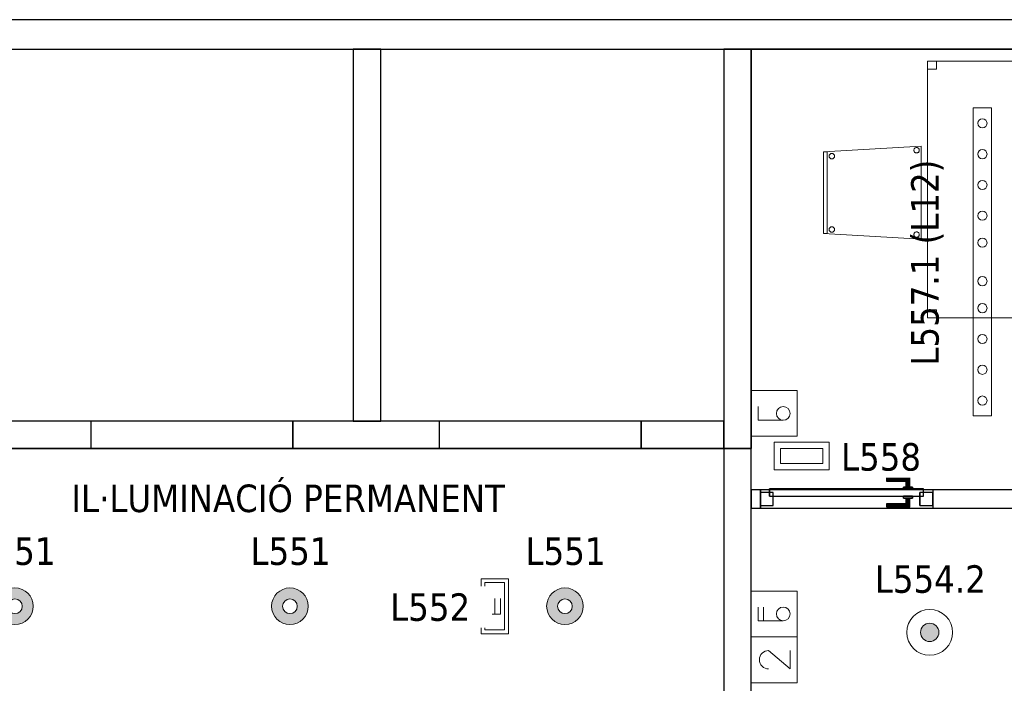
# Model space of a CAD drawing. Header units: metres. Extents: x 397.7 to 427.5, y 12.7 to 28.4.
# Tile 126 of 128: x 417.2 to 422.5, y 24.6 to 28.2. Entities that reach past the tile are written whole.
import ezdxf

# ---------------------------------------------------------------- set-up
doc = ezdxf.new("R2010")
doc.units = ezdxf.units.M
doc.layers.add('01_CARPINTERIA', color=5, linetype='Continuous', lineweight=25, true_color=0x0000ff)
doc.layers.add('01_SUELOS', color=7, linetype='Continuous', lineweight=25, true_color=0x007f00)
for name, color, linetype, lineweight in [('02_MOBILIARIO', 7, 'Continuous', 18), ('A-DETL-____-MBND', 7, 'Continuous', 18), ('A-DETL-GENF-OTLN', 7, 'Continuous', 18), ('A-GENM-____-OTLN', 7, 'Continuous', 18), ('A-WALL-____-MCUT', 7, 'Continuous', 25), ('A-WALL-____-OTLN', 7, 'Continuous', 25), ('E-LITE-____-IDEN', 7, 'Continuous', 30), ('E-LITE-EQPM-IDEN', 7, 'Continuous', 30), ('G-____-____-TEXT', 7, 'Continuous', 30)]:
    doc.layers.add(name, color=color, linetype=linetype, lineweight=lineweight)
doc.styles.add('Tahoma_4', font='tahoma.ttf', dxfattribs={"height": 0.15})

# ---------------------------------------------------------------- blocks, each defined once
blk = doc.blocks.new('Family - Cadira confident_P5-151362-08_ENLLUMENAT_P5')
at = {"layer": 'A-DETL-____-MBND', "color": 253, "true_color": 0xaaaaaa}
for p, q in [((0, 0.4765), (0.5326, 0.5065)), ((0.5326, 0.5065), (0, 0.4765)), ((0.4926, 0.4842), (0.4928, 0.4868)), ((0.4928, 0.4868), (0.4926, 0.4842)), ((0.4928, 0.4816), (0.4926, 0.4842)), ((0.4926, 0.4842), (0.4928, 0.4816)), ((0.4928, 0.4868), (0.4935, 0.4893)), ((0.4935, 0.4893), (0.4928, 0.4868)), ((0.4935, 0.4893), (0.4946, 0.4917)), ((0.4946, 0.4917), (0.4935, 0.4893)), ((0.4946, 0.4917), (0.4961, 0.4938)), ((0.4961, 0.4938), (0.4946, 0.4917)), ((0.4961, 0.4938), (0.4979, 0.4957)), ((0.4979, 0.4957), (0.4961, 0.4938)), ((0.4979, 0.4957), (0.5, 0.4972)), ((0.5, 0.4972), (0.4979, 0.4957)), ((0.5, 0.4972), (0.5024, 0.4983)), ((0.5024, 0.4983), (0.5, 0.4972)), ((0.5024, 0.4983), (0.5049, 0.4989)), ((0.5049, 0.4989), (0.5024, 0.4983)), ((0.5049, 0.4989), (0.5075, 0.4992)), ((0.5075, 0.4992), (0.5049, 0.4989)), ((0.5075, 0.4992), (0.5101, 0.4989)), ((0.5101, 0.4989), (0.5075, 0.4992)), ((0.5101, 0.4989), (0.5126, 0.4983)), ((0.5126, 0.4983), (0.5101, 0.4989)), ((0.5126, 0.4983), (0.515, 0.4972)), ((0.515, 0.4972), (0.5126, 0.4983)), ((0.515, 0.4972), (0.5171, 0.4957)), ((0.5171, 0.4957), (0.515, 0.4972)), ((0.5171, 0.4957), (0.519, 0.4938)), ((0.519, 0.4938), (0.5171, 0.4957)), ((0.519, 0.4938), (0.5204, 0.4917)), ((0.5204, 0.4917), (0.519, 0.4938)), ((0.5204, 0.4917), (0.5215, 0.4893)), ((0.5215, 0.4893), (0.5204, 0.4917)), ((0.5215, 0.4893), (0.5222, 0.4868)), ((0.5222, 0.4868), (0.5215, 0.4893)), ((0.5222, 0.4868), (0.5224, 0.4842)), ((0.5224, 0.4842), (0.5222, 0.4868)), ((0.5224, 0.4842), (0.5222, 0.4816)), ((0.5222, 0.4816), (0.5224, 0.4842)), ((0.5326, 0.5065), (0.5326, 0)), ((0.5326, 0), (0.5326, 0.5065)), ((0, 0.03), (0, 0.4765)), ((0, 0.4765), (0, 0.03)), ((0, 0.4765), (0.02, 0.4765)), ((0, 0.03), (0, 0.4765)), ((0.02, 0.4765), (0, 0.4765)), ((0, 0.4765), (0, 0.03)), ((0.02, 0.4765), (0.02, 0.03)), ((0.02, 0.03), (0.02, 0.4765)), ((0.0302, 0.4519), (0.0304, 0.4545)), ((0.0304, 0.4545), (0.0302, 0.4519)), ((0.0304, 0.4493), (0.0302, 0.4519)), ((0.0302, 0.4519), (0.0304, 0.4493)), ((0.0304, 0.4545), (0.0311, 0.457)), ((0.0311, 0.457), (0.0304, 0.4545)), ((0.0311, 0.4468), (0.0304, 0.4493)), ((0.0304, 0.4493), (0.0311, 0.4468)), ((0.0311, 0.457), (0.0322, 0.4593)), ((0.0322, 0.4593), (0.0311, 0.457)), ((0.0322, 0.4444), (0.0311, 0.4468)), ((0.0311, 0.4468), (0.0322, 0.4444)), ((0.0322, 0.4593), (0.0337, 0.4615)), ((0.0337, 0.4615), (0.0322, 0.4593)), ((0.0337, 0.4423), (0.0322, 0.4444)), ((0.0322, 0.4444), (0.0337, 0.4423)), ((0.0337, 0.4615), (0.0355, 0.4633)), ((0.0355, 0.4633), (0.0337, 0.4615)), ((0.0355, 0.4404), (0.0337, 0.4423)), ((0.0337, 0.4423), (0.0355, 0.4404)), ((0.0355, 0.4633), (0.0376, 0.4648)), ((0.0376, 0.4648), (0.0355, 0.4633)), ((0.0376, 0.4389), (0.0355, 0.4404)), ((0.0355, 0.4404), (0.0376, 0.4389)), ((0.0376, 0.4648), (0.04, 0.4659)), ((0.04, 0.4659), (0.0376, 0.4648)), ((0.04, 0.4378), (0.0376, 0.4389)), ((0.0376, 0.4389), (0.04, 0.4378)), ((0.04, 0.4659), (0.0425, 0.4666)), ((0.0425, 0.4666), (0.04, 0.4659)), ((0.0425, 0.4372), (0.04, 0.4378)), ((0.04, 0.4378), (0.0425, 0.4372)), ((0.0425, 0.4666), (0.0451, 0.4668)), ((0.0451, 0.4668), (0.0425, 0.4666)), ((0.0451, 0.4369), (0.0425, 0.4372)), ((0.0425, 0.4372), (0.0451, 0.4369)), ((0.0451, 0.4668), (0.0477, 0.4666)), ((0.0477, 0.4666), (0.0451, 0.4668)), ((0.0477, 0.4372), (0.0451, 0.4369)), ((0.0451, 0.4369), (0.0477, 0.4372)), ((0.0477, 0.4666), (0.0502, 0.4659)), ((0.0502, 0.4659), (0.0477, 0.4666)), ((0.0502, 0.4378), (0.0477, 0.4372)), ((0.0477, 0.4372), (0.0502, 0.4378)), ((0.0502, 0.4659), (0.0526, 0.4648)), ((0.0526, 0.4648), (0.0502, 0.4659)), ((0.0526, 0.4389), (0.0502, 0.4378)), ((0.0502, 0.4378), (0.0526, 0.4389)), ((0.0526, 0.4648), (0.0547, 0.4633)), ((0.0547, 0.4633), (0.0526, 0.4648)), ((0.0547, 0.4404), (0.0526, 0.4389)), ((0.0526, 0.4389), (0.0547, 0.4404)), ((0.0547, 0.4633), (0.0565, 0.4615)), ((0.0565, 0.4615), (0.0547, 0.4633)), ((0.0565, 0.4423), (0.0547, 0.4404)), ((0.0547, 0.4404), (0.0565, 0.4423)), ((0.0565, 0.4615), (0.058, 0.4593)), ((0.058, 0.4593), (0.0565, 0.4615)), ((0.058, 0.4444), (0.0565, 0.4423)), ((0.0565, 0.4423), (0.058, 0.4444)), ((0.058, 0.4593), (0.0591, 0.457)), ((0.0591, 0.457), (0.058, 0.4593)), ((0.0591, 0.4468), (0.058, 0.4444)), ((0.058, 0.4444), (0.0591, 0.4468)), ((0.0591, 0.457), (0.0598, 0.4545)), ((0.0598, 0.4545), (0.0591, 0.457)), ((0.0598, 0.4493), (0.0591, 0.4468)), ((0.0591, 0.4468), (0.0598, 0.4493)), ((0.0598, 0.4545), (0.06, 0.4519)), ((0.06, 0.4519), (0.0598, 0.4545)), ((0.06, 0.4519), (0.0598, 0.4493)), ((0.0598, 0.4493), (0.06, 0.4519)), ((0.4935, 0.4791), (0.4928, 0.4816)), ((0.4928, 0.4816), (0.4935, 0.4791)), ((0.4946, 0.4768), (0.4935, 0.4791)), ((0.4935, 0.4791), (0.4946, 0.4768)), ((0.4961, 0.4746), (0.4946, 0.4768)), ((0.4946, 0.4768), (0.4961, 0.4746)), ((0.4979, 0.4728), (0.4961, 0.4746)), ((0.4961, 0.4746), (0.4979, 0.4728)), ((0.5, 0.4713), (0.4979, 0.4728)), ((0.4979, 0.4728), (0.5, 0.4713)), ((0.5024, 0.4702), (0.5, 0.4713)), ((0.5, 0.4713), (0.5024, 0.4702)), ((0.5049, 0.4695), (0.5024, 0.4702)), ((0.5024, 0.4702), (0.5049, 0.4695)), ((0.5075, 0.4693), (0.5049, 0.4695)), ((0.5049, 0.4695), (0.5075, 0.4693)), ((0.5101, 0.4695), (0.5075, 0.4693)), ((0.5075, 0.4693), (0.5101, 0.4695)), ((0.5126, 0.4702), (0.5101, 0.4695)), ((0.5101, 0.4695), (0.5126, 0.4702)), ((0.515, 0.4713), (0.5126, 0.4702)), ((0.5126, 0.4702), (0.515, 0.4713)), ((0.5171, 0.4728), (0.515, 0.4713)), ((0.515, 0.4713), (0.5171, 0.4728)), ((0.519, 0.4746), (0.5171, 0.4728)), ((0.5171, 0.4728), (0.519, 0.4746)), ((0.5204, 0.4768), (0.519, 0.4746)), ((0.519, 0.4746), (0.5204, 0.4768)), ((0.5215, 0.4791), (0.5204, 0.4768)), ((0.5204, 0.4768), (0.5215, 0.4791)), ((0.5222, 0.4816), (0.5215, 0.4791)), ((0.5215, 0.4791), (0.5222, 0.4816)), ((0.0302, 0.0519), (0.0304, 0.0545)), ((0.0304, 0.0545), (0.0302, 0.0519)), ((0.0304, 0.0545), (0.0311, 0.057)), ((0.0311, 0.057), (0.0304, 0.0545)), ((0.0311, 0.057), (0.0322, 0.0593)), ((0.0322, 0.0593), (0.0311, 0.057)), ((0.0322, 0.0593), (0.0337, 0.0615)), ((0.0337, 0.0615), (0.0322, 0.0593)), ((0.0337, 0.0615), (0.0355, 0.0633)), ((0.0355, 0.0633), (0.0337, 0.0615)), ((0.0355, 0.0633), (0.0376, 0.0648)), ((0.0376, 0.0648), (0.0355, 0.0633)), ((0.0376, 0.0648), (0.04, 0.0659)), ((0.04, 0.0659), (0.0376, 0.0648)), ((0.04, 0.0659), (0.0425, 0.0666)), ((0.0425, 0.0666), (0.04, 0.0659)), ((0.0425, 0.0666), (0.0451, 0.0668)), ((0.0451, 0.0668), (0.0425, 0.0666)), ((0.0451, 0.0668), (0.0477, 0.0666)), ((0.0477, 0.0666), (0.0451, 0.0668)), ((0.0477, 0.0666), (0.0502, 0.0659)), ((0.0502, 0.0659), (0.0477, 0.0666)), ((0.0502, 0.0659), (0.0526, 0.0648)), ((0.0526, 0.0648), (0.0502, 0.0659)), ((0.0526, 0.0648), (0.0547, 0.0633)), ((0.0547, 0.0633), (0.0526, 0.0648)), ((0.0547, 0.0633), (0.0565, 0.0615)), ((0.0565, 0.0615), (0.0547, 0.0633)), ((0.0565, 0.0615), (0.058, 0.0593)), ((0.058, 0.0593), (0.0565, 0.0615)), ((0.058, 0.0593), (0.0591, 0.057)), ((0.0591, 0.057), (0.058, 0.0593)), ((0.0591, 0.057), (0.0598, 0.0545)), ((0.0598, 0.0545), (0.0591, 0.057)), ((0.0598, 0.0545), (0.06, 0.0519)), ((0.06, 0.0519), (0.0598, 0.0545)), ((0.5326, 0), (0, 0.03)), ((0, 0.03), (0.5326, 0)), ((0.02, 0.03), (0, 0.03)), ((0, 0.03), (0.02, 0.03)), ((0.0304, 0.0493), (0.0302, 0.0519)), ((0.0302, 0.0519), (0.0304, 0.0493)), ((0.0311, 0.0468), (0.0304, 0.0493)), ((0.0304, 0.0493), (0.0311, 0.0468)), ((0.0322, 0.0444), (0.0311, 0.0468)), ((0.0311, 0.0468), (0.0322, 0.0444)), ((0.0337, 0.0423), (0.0322, 0.0444)), ((0.0322, 0.0444), (0.0337, 0.0423)), ((0.0355, 0.0404), (0.0337, 0.0423)), ((0.0337, 0.0423), (0.0355, 0.0404)), ((0.0376, 0.0389), (0.0355, 0.0404)), ((0.0355, 0.0404), (0.0376, 0.0389)), ((0.04, 0.0378), (0.0376, 0.0389)), ((0.0376, 0.0389), (0.04, 0.0378)), ((0.0425, 0.0372), (0.04, 0.0378)), ((0.04, 0.0378), (0.0425, 0.0372)), ((0.0451, 0.0369), (0.0425, 0.0372)), ((0.0425, 0.0372), (0.0451, 0.0369)), ((0.0477, 0.0372), (0.0451, 0.0369)), ((0.0451, 0.0369), (0.0477, 0.0372)), ((0.0502, 0.0378), (0.0477, 0.0372)), ((0.0477, 0.0372), (0.0502, 0.0378)), ((0.0526, 0.0389), (0.0502, 0.0378)), ((0.0502, 0.0378), (0.0526, 0.0389)), ((0.0547, 0.0404), (0.0526, 0.0389)), ((0.0526, 0.0389), (0.0547, 0.0404)), ((0.0565, 0.0423), (0.0547, 0.0404)), ((0.0547, 0.0404), (0.0565, 0.0423)), ((0.058, 0.0444), (0.0565, 0.0423)), ((0.0565, 0.0423), (0.058, 0.0444)), ((0.0591, 0.0468), (0.058, 0.0444)), ((0.058, 0.0444), (0.0591, 0.0468)), ((0.0598, 0.0493), (0.0591, 0.0468)), ((0.0591, 0.0468), (0.0598, 0.0493)), ((0.06, 0.0519), (0.0598, 0.0493)), ((0.0598, 0.0493), (0.06, 0.0519)), ((0.4926, 0.0242), (0.4928, 0.0268)), ((0.4928, 0.0268), (0.4926, 0.0242)), ((0.4928, 0.0216), (0.4926, 0.0242)), ((0.4926, 0.0242), (0.4928, 0.0216)), ((0.4928, 0.0268), (0.4935, 0.0293)), ((0.4935, 0.0293), (0.4928, 0.0268)), ((0.4935, 0.0191), (0.4928, 0.0216)), ((0.4928, 0.0216), (0.4935, 0.0191)), ((0.4935, 0.0293), (0.4946, 0.0317)), ((0.4946, 0.0317), (0.4935, 0.0293)), ((0.4946, 0.0168), (0.4935, 0.0191)), ((0.4935, 0.0191), (0.4946, 0.0168)), ((0.4946, 0.0317), (0.4961, 0.0338)), ((0.4961, 0.0338), (0.4946, 0.0317)), ((0.4961, 0.0146), (0.4946, 0.0168)), ((0.4946, 0.0168), (0.4961, 0.0146)), ((0.4961, 0.0338), (0.4979, 0.0357)), ((0.4979, 0.0357), (0.4961, 0.0338)), ((0.4979, 0.0128), (0.4961, 0.0146)), ((0.4961, 0.0146), (0.4979, 0.0128)), ((0.4979, 0.0357), (0.5, 0.0372)), ((0.5, 0.0372), (0.4979, 0.0357)), ((0.5, 0.0113), (0.4979, 0.0128)), ((0.4979, 0.0128), (0.5, 0.0113)), ((0.5, 0.0372), (0.5024, 0.0383)), ((0.5024, 0.0383), (0.5, 0.0372)), ((0.5024, 0.0102), (0.5, 0.0113)), ((0.5, 0.0113), (0.5024, 0.0102)), ((0.5024, 0.0383), (0.5049, 0.0389)), ((0.5049, 0.0389), (0.5024, 0.0383)), ((0.5049, 0.0095), (0.5024, 0.0102)), ((0.5024, 0.0102), (0.5049, 0.0095)), ((0.5049, 0.0389), (0.5075, 0.0392)), ((0.5075, 0.0392), (0.5049, 0.0389)), ((0.5075, 0.0093), (0.5049, 0.0095)), ((0.5049, 0.0095), (0.5075, 0.0093)), ((0.5075, 0.0392), (0.5101, 0.0389)), ((0.5101, 0.0389), (0.5075, 0.0392)), ((0.5101, 0.0095), (0.5075, 0.0093)), ((0.5075, 0.0093), (0.5101, 0.0095)), ((0.5101, 0.0389), (0.5126, 0.0383)), ((0.5126, 0.0383), (0.5101, 0.0389)), ((0.5126, 0.0102), (0.5101, 0.0095)), ((0.5101, 0.0095), (0.5126, 0.0102)), ((0.5126, 0.0383), (0.515, 0.0372)), ((0.515, 0.0372), (0.5126, 0.0383)), ((0.515, 0.0113), (0.5126, 0.0102)), ((0.5126, 0.0102), (0.515, 0.0113)), ((0.515, 0.0372), (0.5171, 0.0357)), ((0.5171, 0.0357), (0.515, 0.0372)), ((0.5171, 0.0128), (0.515, 0.0113)), ((0.515, 0.0113), (0.5171, 0.0128)), ((0.5171, 0.0357), (0.519, 0.0338)), ((0.519, 0.0338), (0.5171, 0.0357)), ((0.519, 0.0146), (0.5171, 0.0128)), ((0.5171, 0.0128), (0.519, 0.0146)), ((0.519, 0.0338), (0.5204, 0.0317)), ((0.5204, 0.0317), (0.519, 0.0338)), ((0.5204, 0.0168), (0.519, 0.0146)), ((0.519, 0.0146), (0.5204, 0.0168)), ((0.5204, 0.0317), (0.5215, 0.0293)), ((0.5215, 0.0293), (0.5204, 0.0317)), ((0.5215, 0.0191), (0.5204, 0.0168)), ((0.5204, 0.0168), (0.5215, 0.0191)), ((0.5215, 0.0293), (0.5222, 0.0268)), ((0.5222, 0.0268), (0.5215, 0.0293)), ((0.5222, 0.0216), (0.5215, 0.0191)), ((0.5215, 0.0191), (0.5222, 0.0216)), ((0.5222, 0.0268), (0.5224, 0.0242)), ((0.5224, 0.0242), (0.5222, 0.0268)), ((0.5224, 0.0242), (0.5222, 0.0216)), ((0.5222, 0.0216), (0.5224, 0.0242))]:
    blk.add_line(p, q, dxfattribs=at)
blk = doc.blocks.new('Family - Evans P5-151394-08_ENLLUMENAT_P5')
at = {"layer": 'A-WALL-____-MCUT', "color": 253, "true_color": 0xaaaaaa}
for p, q in [((0.13, 0.15), (0, 0.15)), ((0, 0.15), (0, 0)), ((0.13, 0), (0.13, 0.15)), ((0.98, 0.15), (0.98, 0)), ((1.13, 0.15), (0.98, 0.15)), ((1.61, 0.15), (1.13, 0.15)), ((1.61, 0), (1.61, 0.15)), ((2.71, 0.15), (2.71, 0)), ((3.51, 0.15), (2.71, 0.15)), ((3.51, 0), (3.51, 0.15)), ((4.61, 0.15), (4.61, 0)), ((5.06, 0.15), (4.61, 0.15)), ((5.06, 0), (5.06, 0.15)), ((0, 0), (0.13, 0)), ((0.98, 0), (1.61, 0)), ((2.71, 0), (3.51, 0)), ((4.61, 0), (5.06, 0))]:
    blk.add_line(p, q, dxfattribs=at)
at = {"layer": 'A-WALL-____-OTLN', "color": 253, "true_color": 0xaaaaaa}
for p, q in [((0.13, 0.15), (0, 0.15)), ((0, 0.15), (0, 0)), ((0.13, 0), (0.13, 0.15)), ((0.98, 0.15), (0.13, 0.15)), ((0.98, 0.15), (0.13, 0.15)), ((0.98, 0), (0.98, 0.15)), ((1.13, 0.15), (0.98, 0.15)), ((5.06, 0.15), (1.13, 0.15)), ((1.61, 0), (1.61, 0.15)), ((2.71, 0.15), (1.61, 0.15)), ((2.71, 0), (2.71, 0.15)), ((3.51, 0), (3.51, 0.15)), ((4.61, 0.15), (3.51, 0.15)), ((4.61, 0), (4.61, 0.15)), ((5.06, 0), (5.06, 0.15)), ((0, 0), (5.06, 0)), ((0.13, 0), (0.98, 0)), ((1.61, 0), (2.71, 0)), ((3.51, 0), (4.61, 0))]:
    blk.add_line(p, q, dxfattribs=at)
at = {"layer": 'A-WALL-____-OTLN', "color": 253, "lineweight": 18, "true_color": 0xaaaaaa}
blk.add_line((0, 0), (5.06, 0), dxfattribs=at)
blk = doc.blocks.new('Family - Vano porta P5-151396-08_ENLLUMENAT_P5')
at = {"layer": 'A-GENM-____-OTLN', "color": 253, "true_color": 0xaaaaaa}
for p, q in [((419.457, 26.0395), (419.457, 25.8895)), ((420.557, 26.0395), (419.457, 26.0395)), ((419.457, 26.0395), (419.457, 25.8895)), ((419.457, 26.0395), (420.557, 26.0395)), ((420.557, 25.8895), (420.557, 26.0395)), ((420.557, 26.0395), (420.557, 25.8895)), ((419.457, 25.8895), (420.557, 25.8895)), ((420.557, 25.8895), (419.457, 25.8895))]:
    blk.add_line(p, q, dxfattribs=at)
blk = doc.blocks.new('Family - Vano porta P5-151398-08_ENLLUMENAT_P5')
at = {"layer": 'A-GENM-____-OTLN', "color": 253, "true_color": 0xaaaaaa}
for p, q in [((417.557, 26.0395), (417.557, 25.8895)), ((418.657, 26.0395), (417.557, 26.0395)), ((417.557, 26.0395), (417.557, 25.8895)), ((417.557, 26.0395), (418.657, 26.0395)), ((418.657, 25.8895), (418.657, 26.0395)), ((418.657, 26.0395), (418.657, 25.8895)), ((417.557, 25.8895), (418.657, 25.8895)), ((418.657, 25.8895), (417.557, 25.8895))]:
    blk.add_line(p, q, dxfattribs=at)
blk = doc.blocks.new('Family - LONDR55-XX_ZZ-ARQ-CAA-M3D-Londres55-151460-08_ENLLUMENAT_P5')
at = {"layer": '01_CARPINTERIA', "color": 161, "true_color": 0xaaaaff}
for p, q in [((0.69, 0.1487), (0.69, 0.15)), ((0.69, 0.15), (0.69, 0.1487)), ((0.815, 0.15), (0.69, 0.15)), ((0.69, 0.145), (0.69, 0.1487)), ((0.69, 0.1487), (0.69, 0.145)), ((0.8137, 0.1487), (0.69, 0.1487)), ((0.8137, 0.1487), (0.69, 0.1487)), ((0.69, 0.14), (0.69, 0.145)), ((0.69, 0.145), (0.69, 0.14)), ((0.81, 0.145), (0.69, 0.145)), ((0.81, 0.145), (0.69, 0.145)), ((0.69, 0.135), (0.69, 0.14)), ((0.69, 0.14), (0.69, 0.135)), ((0.69, 0.14), (0.805, 0.14)), ((0.805, 0.14), (0.69, 0.14)), ((0.69, 0.135), (0.69, 0.1313)), ((0.69, 0.1313), (0.69, 0.135)), ((0.8, 0.135), (0.69, 0.135)), ((0.8, 0.135), (0.69, 0.135)), ((0.69, 0.1313), (0.69, 0.13)), ((0.69, 0.13), (0.69, 0.1313)), ((0.7963, 0.1313), (0.69, 0.1313)), ((0.7963, 0.1313), (0.69, 0.1313)), ((0.795, 0.13), (0.69, 0.13)), ((0.795, 0.13), (0.7963, 0.1313)), ((0.7963, 0.1313), (0.795, 0.13)), ((0.795, 0.1), (0.795, 0.13)), ((0.7963, 0.1313), (0.8, 0.135)), ((0.8, 0.135), (0.7963, 0.1313)), ((0.7963, 0.1), (0.7963, 0.1313)), ((0.7963, 0.1), (0.7963, 0.1313)), ((0.8, 0.135), (0.805, 0.14)), ((0.805, 0.14), (0.8, 0.135)), ((0.8, 0.1), (0.8, 0.135)), ((0.8, 0.1), (0.8, 0.135)), ((0.81, 0.145), (0.805, 0.14)), ((0.805, 0.14), (0.81, 0.145)), ((0.805, 0.14), (0.805, 0.1)), ((0.805, 0.1), (0.805, 0.14)), ((0.8137, 0.1487), (0.81, 0.145)), ((0.81, 0.145), (0.8137, 0.1487)), ((0.81, 0.1), (0.81, 0.145)), ((0.81, 0.1), (0.81, 0.145)), ((0.815, 0.15), (0.8137, 0.1487)), ((0.8137, 0.1487), (0.815, 0.15)), ((0.8137, 0.1), (0.8137, 0.1487)), ((0.8137, 0.1), (0.8137, 0.1487)), ((0.815, 0.1), (0.815, 0.15)), ((0.07, 0.07), (0, 0.07)), ((0, 0.07), (0, 0)), ((0.07, 0.07), (0, 0.07)), ((0, 0), (0, 0.07)), ((0.89, 0.09), (0.05, 0.09)), ((0.05, 0.09), (0.05, 0.05)), ((0.89, 0.09), (0.05, 0.09)), ((0.05, 0.05), (0.05, 0.09)), ((0.07, 0), (0.07, 0.07)), ((0.07, 0), (0.07, 0.07)), ((0.83, 0.1), (0.78, 0.1)), ((0.78, 0.1), (0.83, 0.1)), ((0.78, 0.09), (0.78, 0.1)), ((0.78, 0.09), (0.78, 0.1)), ((0.83, 0.09), (0.78, 0.09)), ((0.78, 0.09), (0.83, 0.09)), ((0.7963, 0.1), (0.795, 0.1)), ((0.795, 0.1), (0.7963, 0.1)), ((0.8, 0.1), (0.7963, 0.1)), ((0.7963, 0.1), (0.8, 0.1)), ((0.805, 0.1), (0.8, 0.1)), ((0.8, 0.1), (0.805, 0.1)), ((0.81, 0.1), (0.805, 0.1)), ((0.805, 0.1), (0.81, 0.1)), ((0.81, 0.1), (0.8137, 0.1)), ((0.8137, 0.1), (0.81, 0.1)), ((0.8137, 0.1), (0.815, 0.1)), ((0.815, 0.1), (0.8137, 0.1)), ((0.83, 0.09), (0.83, 0.1)), ((0.83, 0.1), (0.83, 0.09)), ((0.94, 0.07), (0.87, 0.07)), ((0.87, 0.07), (0.87, 0)), ((0.94, 0.07), (0.87, 0.07)), ((0.87, 0), (0.87, 0.07)), ((0.89, 0.05), (0.89, 0.09)), ((0.89, 0.05), (0.89, 0.09)), ((0.94, 0), (0.94, 0.07)), ((0.94, 0), (0.94, 0.07)), ((0, 0), (0.07, 0)), ((0, 0), (0.07, 0)), ((0.05, 0.05), (0.89, 0.05)), ((0.05, 0.05), (0.89, 0.05)), ((0.69, 0.0087), (0.69, 0.01)), ((0.69, 0.01), (0.69, 0.0087)), ((0.69, 0.01), (0.795, 0.01)), ((0.69, 0.005), (0.69, 0.0087)), ((0.69, 0.0087), (0.69, 0.005)), ((0.69, 0.0087), (0.7963, 0.0087)), ((0.69, 0.0087), (0.7963, 0.0087)), ((0.69, 0), (0.69, 0.005)), ((0.69, 0.005), (0.69, 0)), ((0.69, 0.005), (0.8, 0.005)), ((0.69, 0.005), (0.8, 0.005)), ((0.69, -0.005), (0.69, 0)), ((0.805, 0), (0.69, 0)), ((0.69, 0), (0.805, 0)), ((0.78, 0.05), (0.83, 0.05)), ((0.83, 0.05), (0.78, 0.05)), ((0.78, 0.04), (0.78, 0.05)), ((0.78, 0.04), (0.78, 0.05)), ((0.78, 0.04), (0.83, 0.04)), ((0.83, 0.04), (0.78, 0.04)), ((0.7963, 0.04), (0.795, 0.04)), ((0.795, 0.04), (0.7963, 0.04)), ((0.795, 0.01), (0.795, 0.04)), ((0.7963, 0.0087), (0.795, 0.01)), ((0.795, 0.01), (0.7963, 0.0087)), ((0.8, 0.04), (0.7963, 0.04)), ((0.7963, 0.04), (0.8, 0.04)), ((0.7963, 0.0087), (0.7963, 0.04)), ((0.7963, 0.0087), (0.7963, 0.04)), ((0.8, 0.005), (0.7963, 0.0087)), ((0.7963, 0.0087), (0.8, 0.005)), ((0.8, 0.04), (0.805, 0.04)), ((0.805, 0.04), (0.8, 0.04)), ((0.8, 0.005), (0.8, 0.04)), ((0.8, 0.005), (0.8, 0.04)), ((0.805, 0), (0.8, 0.005)), ((0.8, 0.005), (0.805, 0)), ((0.805, 0.04), (0.81, 0.04)), ((0.81, 0.04), (0.805, 0.04)), ((0.805, 0.04), (0.805, 0)), ((0.805, 0), (0.805, 0.04)), ((0.81, 0.04), (0.8137, 0.04)), ((0.8137, 0.04), (0.81, 0.04)), ((0.81, -0.005), (0.81, 0.04)), ((0.81, -0.005), (0.81, 0.04)), ((0.8137, 0.04), (0.815, 0.04)), ((0.815, 0.04), (0.8137, 0.04)), ((0.8137, -0.0087), (0.8137, 0.04)), ((0.8137, -0.0087), (0.8137, 0.04)), ((0.815, -0.01), (0.815, 0.04)), ((0.83, 0.04), (0.83, 0.05)), ((0.83, 0.05), (0.83, 0.04)), ((0.87, 0), (0.94, 0)), ((0.87, 0), (0.94, 0)), ((0.69, 0), (0.69, -0.005)), ((0.69, -0.005), (0.69, -0.0087)), ((0.69, -0.0087), (0.69, -0.005)), ((0.69, -0.005), (0.81, -0.005)), ((0.69, -0.005), (0.81, -0.005)), ((0.69, -0.0087), (0.69, -0.01)), ((0.69, -0.01), (0.69, -0.0087)), ((0.69, -0.0087), (0.8137, -0.0087)), ((0.69, -0.0087), (0.8137, -0.0087)), ((0.69, -0.01), (0.815, -0.01)), ((0.805, 0), (0.81, -0.005)), ((0.81, -0.005), (0.805, 0)), ((0.81, -0.005), (0.8137, -0.0087)), ((0.8137, -0.0087), (0.81, -0.005)), ((0.8137, -0.0087), (0.815, -0.01)), ((0.815, -0.01), (0.8137, -0.0087))]:
    blk.add_line(p, q, dxfattribs=at)
blk = doc.blocks.new('Family - Porta P5-151461-08_ENLLUMENAT_P5')
blk.add_blockref('Family - LONDR55-XX_ZZ-ARQ-CAA-M3D-Londres55-151460-08_ENLLUMENAT_P5', (0, 0))
blk = doc.blocks.new('Family - Evans P5-151523-08_ENLLUMENAT_P5')
at = {"layer": 'A-WALL-____-MCUT', "color": 253, "true_color": 0xaaaaaa}
for p, q in [((25.5877, 0.16), (0.0331, 0.16)), ((0, 0), (25.556, 0))]:
    blk.add_line(p, q, dxfattribs=at)
at = {"layer": 'A-WALL-____-OTLN', "color": 253, "true_color": 0xaaaaaa}
for p, q in [((25.5877, 0.16), (0.0331, 0.16)), ((0, 0), (25.556, 0))]:
    blk.add_line(p, q, dxfattribs=at)
at = {"layer": 'A-WALL-____-OTLN', "color": 253, "lineweight": 18, "true_color": 0xaaaaaa}
blk.add_line((0, 0), (25.556, 0), dxfattribs=at)
blk = doc.blocks.new('Family - Taula 140X60_P5-151569-08_ENLLUMENAT_P5')
at = {"layer": 'A-DETL-____-MBND', "color": 253, "true_color": 0xaaaaaa}
for p, q in [((0, 1.35625), (0, 1.4)), ((0, 1.4), (0.05, 1.4)), ((0, 1.4), (0, 1.35625)), ((0.05, 1.4), (0, 1.4)), ((0, 0), (0, 1.4)), ((0, 1.4), (0.6, 1.4)), ((0, 1.4), (0, 0)), ((0.6, 1.4), (0, 1.4)), ((0.05, 1.4), (0.05, 1.35625)), ((0.05, 1.35625), (0.05, 1.4)), ((0.55, 1.35625), (0.55, 1.4)), ((0.55, 1.4), (0.6, 1.4)), ((0.55, 1.4), (0.55, 1.35625)), ((0.6, 1.4), (0.55, 1.4)), ((0.6, 1.4), (0.6, 1.35625)), ((0.6, 1.35625), (0.6, 1.4)), ((0.6, 1.4), (0.6, 0)), ((0.6, 0), (0.6, 1.4)), ((0.05, 1.35625), (0, 1.35625)), ((0, 1.35625), (0.05, 1.35625)), ((0.6, 1.35625), (0.55, 1.35625)), ((0.55, 1.35625), (0.6, 1.35625)), ((0, 0), (0, 0.04375)), ((0, 0.04375), (0.05, 0.04375)), ((0, 0.04375), (0, 0)), ((0.05, 0.04375), (0, 0.04375)), ((0.05, 0), (0, 0)), ((0, 0), (0.05, 0)), ((0.6, 0), (0, 0)), ((0, 0), (0.6, 0)), ((0.05, 0.04375), (0.05, 0)), ((0.05, 0), (0.05, 0.04375)), ((0.55, 0), (0.55, 0.04375)), ((0.55, 0.04375), (0.6, 0.04375)), ((0.55, 0.04375), (0.55, 0)), ((0.6, 0.04375), (0.55, 0.04375)), ((0.6, 0), (0.55, 0)), ((0.55, 0), (0.6, 0)), ((0.6, 0.04375), (0.6, 0)), ((0.6, 0), (0.6, 0.04375))]:
    blk.add_line(p, q, dxfattribs=at)
blk = doc.blocks.new('Family - Evans P5-151598-08_ENLLUMENAT_P5')
at = {"layer": 'A-WALL-____-MCUT', "color": 253, "true_color": 0xaaaaaa}
for p, q in [((3.8088, 0.15), (0, 0.15)), ((0, 0.15), (0, 0)), ((3.8088, 0), (3.8088, 0.15)), ((0, 0), (3.8088, 0))]:
    blk.add_line(p, q, dxfattribs=at)
at = {"layer": 'A-WALL-____-OTLN', "color": 253, "true_color": 0xaaaaaa}
for p, q in [((3.8088, 0.15), (0, 0.15)), ((0, 0.15), (0, 0)), ((3.8088, 0), (3.8088, 0.15)), ((0, 0), (3.8088, 0))]:
    blk.add_line(p, q, dxfattribs=at)
at = {"layer": 'A-WALL-____-OTLN', "color": 253, "lineweight": 18, "true_color": 0xaaaaaa}
blk.add_line((0, 0), (3.8088, 0), dxfattribs=at)
blk = doc.blocks.new('Family - Evans P5-151685-08_ENLLUMENAT_P5')
at = {"layer": 'A-WALL-____-MCUT', "color": 253, "true_color": 0xaaaaaa}
for p, q in [((2.0288, 0.15), (0, 0.15)), ((0, 0.15), (0, 0)), ((2.0288, 0), (2.0288, 0.15)), ((0, 0), (2.0288, 0))]:
    blk.add_line(p, q, dxfattribs=at)
at = {"layer": 'A-WALL-____-OTLN', "color": 253, "true_color": 0xaaaaaa}
for p, q in [((2.0288, 0.15), (0, 0.15)), ((0, 0.15), (0, 0)), ((2.0288, 0), (2.0288, 0.15)), ((0, 0), (2.0288, 0))]:
    blk.add_line(p, q, dxfattribs=at)
at = {"layer": 'A-WALL-____-OTLN', "color": 253, "lineweight": 18, "true_color": 0xaaaaaa}
blk.add_line((0, 0), (2.0288, 0), dxfattribs=at)
blk = doc.blocks.new('Family - Paviment P5-151720-08_ENLLUMENAT_P5')
at = {"layer": '01_SUELOS', "color": 9, "true_color": 0xaad4aa}
for p, q in [((22.8618, 14.9576), (22.8618, 12.7788)), ((22.8618, 12.7788), (22.8618, 14.9576)), ((28.518, 14.9576), (22.8618, 14.9576)), ((22.8618, 14.9576), (28.518, 14.9576)), ((22.8618, 12.7788), (18.6295, 12.7788)), ((18.6295, 12.7788), (22.8618, 12.7788))]:
    blk.add_line(p, q, dxfattribs=at)
blk = doc.blocks.new('Family - Mampara P5-151901-08_ENLLUMENAT_P5')
at = {"layer": 'A-WALL-____-MCUT', "color": 253, "true_color": 0xaaaaaa}
for p, q in [((0.0207, 0.1), (0, 0)), ((1.5455, 0.1), (0.0207, 0.1)), ((1.5455, 0), (1.5455, 0.1)), ((2.4855, 0.1), (2.4855, 0)), ((4.1682, 0.1), (2.4855, 0.1)), ((4.1682, 0), (4.1682, 0.1)), ((5.1082, 0.1), (5.1082, 0)), ((5.1582, 0.1), (5.1082, 0.1)), ((5.1582, 0), (5.1582, 0.1)), ((0, 0), (1.5455, 0)), ((2.4855, 0), (4.1682, 0)), ((5.1082, 0), (5.1582, 0))]:
    blk.add_line(p, q, dxfattribs=at)
at = {"layer": 'A-WALL-____-OTLN', "color": 253, "true_color": 0xaaaaaa}
for p, q in [((0.0207, 0.1), (0, 0)), ((5.1582, 0.1), (0.0207, 0.1)), ((1.5455, 0), (1.5455, 0.1)), ((2.4855, 0.1), (1.5455, 0.1)), ((2.4855, 0), (2.4855, 0.1)), ((4.1682, 0), (4.1682, 0.1)), ((5.1082, 0.1), (4.1682, 0.1)), ((5.1082, 0), (5.1082, 0.1)), ((5.1582, 0), (5.1582, 0.1)), ((0, 0), (5.1582, 0)), ((1.5455, 0), (2.4855, 0)), ((4.1682, 0), (5.1082, 0))]:
    blk.add_line(p, q, dxfattribs=at)
at = {"layer": 'A-WALL-____-OTLN', "color": 253, "lineweight": 18, "true_color": 0xaaaaaa}
blk.add_line((0, 0), (5.1582, 0), dxfattribs=at)
blk = doc.blocks.new('Family - Vano porta P5-151905-08_ENLLUMENAT_P5')
at = {"layer": 'A-GENM-____-OTLN', "color": 253, "true_color": 0xaaaaaa}
for p, q in [((422.147, 25.6641), (421.207, 25.6641)), ((421.207, 25.6641), (421.207, 25.5641)), ((421.207, 25.6641), (422.147, 25.6641)), ((421.207, 25.5641), (421.207, 25.6641)), ((422.147, 25.5641), (422.147, 25.6641)), ((422.147, 25.5641), (422.147, 25.6641)), ((421.207, 25.5641), (422.147, 25.5641)), ((422.147, 25.5641), (421.207, 25.5641))]:
    blk.add_line(p, q, dxfattribs=at)
blk = doc.blocks.new('LONDR55-XX_ZZ-ARQ-CAA-M3D-Londres55_ifc-1-08_ENLLUMENAT_P5')
at = {"layer": '01_CARPINTERIA', "color": 253, "lineweight": 18, "true_color": 0xaaaaaa}
blk.add_blockref('Family - Porta P5-151461-08_ENLLUMENAT_P5', (421.207, 25.5791), dxfattribs=at)
at = {"layer": '01_SUELOS', "color": 253, "lineweight": 18, "true_color": 0xaaaaaa}
blk.add_blockref('Family - Paviment P5-151720-08_ENLLUMENAT_P5', (398.2952, 13.1106), dxfattribs=at)
at = {"layer": '02_MOBILIARIO', "color": 253, "lineweight": 18, "true_color": 0xaaaaaa}
for name, p in [('Family - Taula 140X60_P5-151569-08_ENLLUMENAT_P5', (422.1183, 26.602)), ('Family - Cadira confident_P5-151362-08_ENLLUMENAT_P5', (421.5516, 27.032))]:
    blk.add_blockref(name, p, dxfattribs=at)
at = {"layer": 'A-GENM-____-OTLN', "color": 253, "lineweight": 18, "true_color": 0xaaaaaa}
for name in ['Family - Vano porta P5-151398-08_ENLLUMENAT_P5', 'Family - Vano porta P5-151396-08_ENLLUMENAT_P5', 'Family - Vano porta P5-151905-08_ENLLUMENAT_P5']:
    blk.add_blockref(name, (0, 0), dxfattribs=at)
at = {"layer": 'A-WALL-____-OTLN', "color": 253, "lineweight": 18, "true_color": 0xaaaaaa}
for name, p, rotation in [('Family - Evans P5-151523-08_ENLLUMENAT_P5', (426.8464, 28.2282), 180), ('Family - Evans P5-151685-08_ENLLUMENAT_P5', (419.137, 26.0395), 90), ('Family - Evans P5-151598-08_ENLLUMENAT_P5', (421.007, 28.0682), 270), ('Family - Mampara P5-151901-08_ENLLUMENAT_P5', (426.3152, 25.6641), 180)]:
    blk.add_blockref(name, p, dxfattribs=dict(at, rotation=rotation))
blk.add_blockref('Family - Evans P5-151394-08_ENLLUMENAT_P5', (415.947, 25.8895), dxfattribs=at)
blk = doc.blocks.new('ZYR_06_02_02 Down Superficie - L 03 D-326958-08_ENLLUMENAT_P5')
at = {"layer": 'A-DETL-GENF-OTLN', "true_color": 0x00c400}
blk.add_hatch(color=92, dxfattribs=at).paths.add_polyline_path([(0, -0.05), (0.0129, -0.0483), (0.025, -0.0433), (0.0354, -0.0354), (0.0433, -0.025), (0.0483, -0.0129), (0.05, 0), (0.0483, 0.0129), (0.0433, 0.025), (0.0354, 0.0354), (0.025, 0.0433), (0.0129, 0.0483), (0, 0.05), (-0.0129, 0.0483), (-0.025, 0.0433), (-0.0354, 0.0354), (-0.0433, 0.025), (-0.0483, 0.0129), (-0.05, 0), (-0.0483, -0.0129), (-0.0433, -0.025), (-0.0354, -0.0354), (-0.025, -0.0433), (-0.0129, -0.0483)])
at = {"layer": 'A-DETL-GENF-OTLN', "color": 92, "true_color": 0x00c400}
for radius in [0.125, 0.05]:
    blk.add_circle((0, 0), radius, dxfattribs=at)
for start, end in [(360, 180), (180, 360)]:
    blk.add_arc((0, 0), 0.05, start, end, dxfattribs=at)
blk = doc.blocks.new('ZYR_06_02_02 Down Superficie - L 02-834884-08_ENLLUMENAT_P5')
at = {"layer": 'A-DETL-GENF-OTLN', "true_color": 0x00c400}
h = blk.add_hatch(color=92, dxfattribs=at)
h.paths.add_polyline_path([(0, -0.1), (0.0259, -0.0966), (0.05, -0.0866), (0.0707, -0.0707), (0.0866, -0.05), (0.0966, -0.0259), (0.1, 0), (0.0966, 0.0259), (0.0866, 0.05), (0.0707, 0.0707), (0.05, 0.0866), (0.0259, 0.0966), (0, 0.1), (-0.0259, 0.0966), (-0.05, 0.0866), (-0.0707, 0.0707), (-0.0866, 0.05), (-0.0966, 0.0259), (-0.1, 0), (-0.0966, -0.0259), (-0.0866, -0.05), (-0.0707, -0.0707), (-0.05, -0.0866), (-0.0259, -0.0966)])
h.paths.add_polyline_path([(0, -0.04), (-0.0104, -0.0386), (-0.02, -0.0346), (-0.0283, -0.0283), (-0.0346, -0.02), (-0.0386, -0.0104), (-0.04, 0), (-0.0386, 0.0104), (-0.0346, 0.02), (-0.0283, 0.0283), (-0.02, 0.0346), (-0.0104, 0.0386), (0, 0.04), (0.0104, 0.0386), (0.02, 0.0346), (0.0283, 0.0283), (0.0346, 0.02), (0.0386, 0.0104), (0.04, 0), (0.0386, -0.0104), (0.0346, -0.02), (0.0283, -0.0283), (0.02, -0.0346), (0.0104, -0.0386)])
at = {"layer": 'A-DETL-GENF-OTLN', "color": 92, "true_color": 0x00c400}
for radius in [0.1, 0.04]:
    blk.add_circle((0, 0), radius, dxfattribs=at)
for radius, start, end in [(0.1, 360, 180), (0.1, 180, 360), (0.04, 0, 180), (0.04, 180, 0)]:
    blk.add_arc((0, 0), radius, start, end, dxfattribs=at)
blk = doc.blocks.new('ZYR_06_02_05 LLuminària Suspesa - L 12-850701-08_ENLLUMENAT_P5')
at = {"layer": 'A-DETL-GENF-OTLN', "color": 92, "true_color": 0x00c400}
for p, q in [((-0.84, 0.05), (0.84, 0.05)), ((-0.84, -0.05), (-0.84, 0.05)), ((0.84, 0.05), (0.84, -0.05)), ((0.84, -0.05), (-0.84, -0.05))]:
    blk.add_line(p, q, dxfattribs=at)
for centre in [(-0.756, 0), (-0.588, 0), (-0.42, 0), (-0.252, 0), (-0.105, 0), (0.105, 0), (0.252, 0), (0.42, 0), (0.588, 0), (0.756, 0)]:
    blk.add_circle(centre, 0.025, dxfattribs=at)
blk = doc.blocks.new('ZYR_06_03 Emer Sostre Rect - 01 Emergencia Superficie 01-829055-08_ENLLUMENAT_P5')
at = {"layer": 'A-DETL-GENF-OTLN', "color": 6, "true_color": 0xff00ff}
for p, q in [((-0.15, 0.075), (0.15, 0.075)), ((-0.15, -0.075), (-0.15, 0.075)), ((0.15, 0.075), (0.15, -0.075)), ((-0.1157, 0.0407), (0.1157, 0.0407)), ((-0.1157, -0.0407), (-0.1157, 0.0407)), ((0.1157, 0.0407), (0.1157, -0.0407)), ((0.1157, -0.0407), (-0.1157, -0.0407)), ((0.15, -0.075), (-0.15, -0.075))]:
    blk.add_line(p, q, dxfattribs=at)
blk = doc.blocks.new('ZYR_06_03 Emer Sostre Rect - 02 Emergencia Superficie 02-829066-08_ENLLUMENAT_P5')
at = {"layer": 'A-DETL-GENF-OTLN', "color": 6, "true_color": 0xff00ff}
for p, q in [((-0.15, 0.075), (0.15, 0.075)), ((-0.15, -0.075), (-0.15, 0.075)), ((0.15, 0.075), (0.15, -0.075)), ((-0.1286, 0.0536), (0.1286, 0.0536)), ((-0.1286, -0.0536), (-0.1286, 0.0536)), ((-0.0429, 0.0321), (-0.0429, -0.0321)), ((-0.0429, 0.0321), (0.0429, 0.0321)), ((-0.0429, 0), (0.0429, 0)), ((0.1286, 0.0536), (0.1286, -0.0536)), ((0.1286, -0.0536), (-0.1286, -0.0536)), ((-0.0429, -0.0321), (0.0429, -0.0321)), ((0.15, -0.075), (-0.15, -0.075))]:
    blk.add_line(p, q, dxfattribs=at)
blk = doc.blocks.new('ZYR_06_01 Mecanismes Doble - 03 Conmutador Doble-881267-08_ENLLUMENAT_P5')
at = {"layer": 'A-DETL-GENF-OTLN', "color": 92, "true_color": 0x00c400}
for p, q in [((-0.306, 0), (0.194, 0)), ((-0.306, -0.25), (-0.306, 0)), ((-0.056, 0), (-0.056, -0.25)), ((0.1065, -0.0375), (0.0315, -0.0375)), ((0.0315, -0.0375), (0.0315, -0.175)), ((0.194, 0), (0.194, -0.25)), ((-0.131, -0.095), (-0.231, -0.2125)), ((0.0315, -0.068), (0.1065, -0.068)), ((-0.231, -0.2125), (-0.131, -0.2125)), ((0.194, -0.25), (-0.306, -0.25))]:
    blk.add_line(p, q, dxfattribs=at)
blk.add_circle((0.069, -0.175), 0.0375, dxfattribs=at)
blk.add_arc((-0.181, -0.095), 0.05, 360, 180, dxfattribs=at)
blk = doc.blocks.new('ZYR_06_01 Mecanismes - 01 Interruptor-862469-08_ENLLUMENAT_P5')
at = {"layer": 'A-DETL-GENF-OTLN', "color": 92, "true_color": 0x00c400}
for p, q in [((0.0288, 0), (0.2788, 0)), ((0.0288, -0.25), (0.0288, 0)), ((0.1158, -0.038), (0.1918, -0.038)), ((0.1158, -0.175), (0.1158, -0.038)), ((0.2788, 0), (0.2788, -0.25)), ((0.2788, -0.25), (0.0288, -0.25))]:
    blk.add_line(p, q, dxfattribs=at)
blk.add_circle((0.1533, -0.175), 0.0375, dxfattribs=at)

msp = doc.modelspace()

# ---------------------------------------------------------------- block references
at = {"lineweight": 5}
msp.add_blockref('LONDR55-XX_ZZ-ARQ-CAA-M3D-Londres55_ifc-1-08_ENLLUMENAT_P5', (0, 0), dxfattribs=at)
at = {"layer": 'A-DETL-GENF-OTLN', "color": 92, "true_color": 0x00c400}
for name, p, rotation in [('ZYR_06_02_05 LLuminària Suspesa - L 12-850701-08_ENLLUMENAT_P5', (422.4183, 26.9071), 89.9999999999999), ('ZYR_06_01 Mecanismes - 01 Interruptor-862469-08_ENLLUMENAT_P5', (421.157, 25.9276), 89.99999999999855), ('ZYR_06_01 Mecanismes Doble - 03 Conmutador Doble-881267-08_ENLLUMENAT_P5', (421.157, 24.9186), 89.9999999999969)]:
    msp.add_blockref(name, p, dxfattribs=dict(at, rotation=rotation))
at = {"layer": 'A-DETL-GENF-OTLN', "color": 6, "true_color": 0xff00ff}
msp.add_blockref('ZYR_06_03 Emer Sostre Rect - 01 Emergencia Superficie 01-829055-08_ENLLUMENAT_P5', (421.4322, 25.8486), dxfattribs=at)
at = {"layer": 'A-DETL-GENF-OTLN', "color": 92, "true_color": 0x00c400}
for name, p in [('ZYR_06_02_02 Down Superficie - L 02-834884-08_ENLLUMENAT_P5', (417.1415, 25.0295)), ('ZYR_06_02_02 Down Superficie - L 02-834884-08_ENLLUMENAT_P5', (418.6415, 25.0295)), ('ZYR_06_02_02 Down Superficie - L 02-834884-08_ENLLUMENAT_P5', (420.1415, 25.0295)), ('ZYR_06_02_02 Down Superficie - L 03 D-326958-08_ENLLUMENAT_P5', (422.1306, 24.8871))]:
    msp.add_blockref(name, p, dxfattribs=at)
at = {"layer": 'A-DETL-GENF-OTLN', "color": 6, "true_color": 0xff00ff, "rotation": 89.99999999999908}
msp.add_blockref('ZYR_06_03 Emer Sostre Rect - 02 Emergencia Superficie 02-829066-08_ENLLUMENAT_P5', (419.7586, 25.0295), dxfattribs=at)

# ---------------------------------------------------------------- texts
at = {"layer": 'E-LITE-EQPM-IDEN', "insert": (422.0295, 26.3416), "char_height": 0.15, "width": 1.366877, "attachment_point": 1, "rotation": 90, "style": 'Tahoma_4'}
msp.add_mtext('L557.1 (L12)', dxfattribs=at)
at = {"layer": 'E-LITE-EQPM-IDEN', "char_height": 0.15, "attachment_point": 1, "style": 'Tahoma_4'}
for s, insert, width in [('L551', (416.9265, 25.4051), 0.517088), ('L551', (418.4265, 25.4051), 0.517088), ('L551', (419.9265, 25.4051), 0.517088), ('L554.2', (421.8314, 25.253), 0.721519)]:
    msp.add_mtext(s, dxfattribs=dict(at, insert=insert, width=width))
at = {"layer": 'G-____-____-TEXT', "insert": (417.4495, 25.6931), "char_height": 0.15, "width": 3.034387, "attachment_point": 1, "style": 'Tahoma_4'}
msp.add_mtext('IL·LUMINACIÓ PERMANENT', dxfattribs=at)

# ---------------------------------------------------------------- next in the draw order: texts
at = {"layer": 'E-LITE-____-IDEN', "char_height": 0.15, "width": 0.517088, "attachment_point": 1, "style": 'Tahoma_4', "bg_fill": 3, "box_fill_scale": 1.25, "bg_fill_color": 256, "bg_fill_true_color": 13158600, "bg_fill_transparency": 0}
for s, insert in [('L558', (421.647, 25.9191)), ('L552', (419.188, 25.1))]:
    msp.add_mtext(s, dxfattribs=dict(at, insert=insert))

doc.saveas('drawing.dxf')
